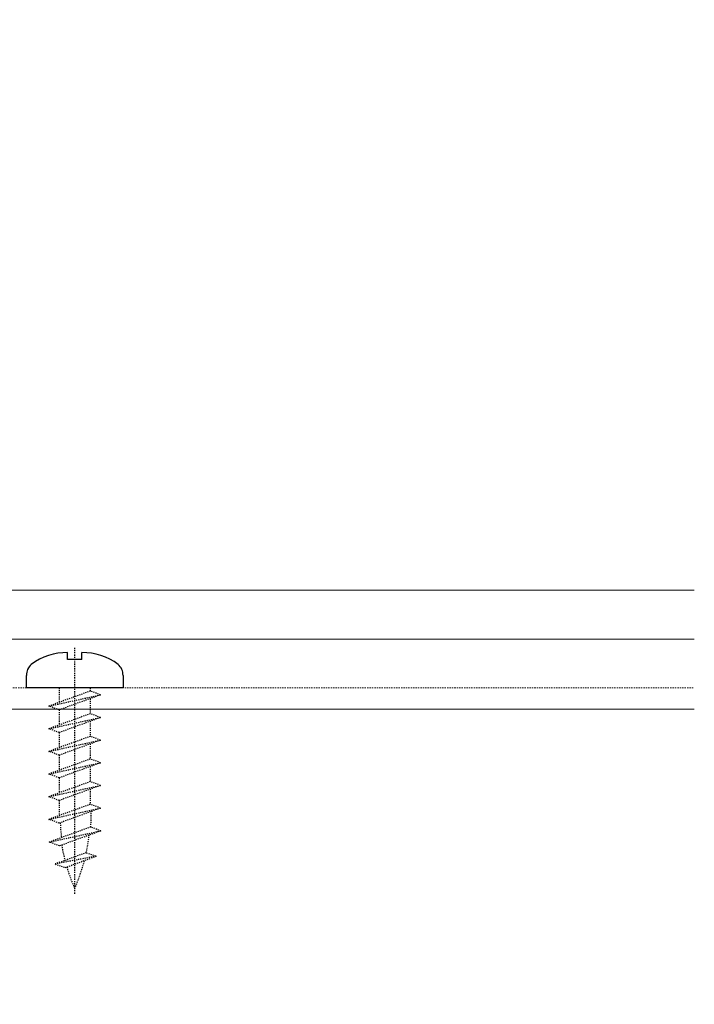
# Model space of a CAD drawing. Header units: millimetres. Extents: x -226731 to 126254, y -16359 to 60195.
# Tile 182 of 256: x -154085 to -154022, y 20846 to 20938. Entities that reach past the tile are written whole.
import ezdxf

# ---------------------------------------------------------------- set-up
doc = ezdxf.new("R2010")
doc.units = ezdxf.units.MM
doc.header["$LTSCALE"] = 0.1
doc.header["$MEASUREMENT"] = 0
doc.linetypes.add('CENTER', pattern=[2, 1.25, -0.25, 0.25, -0.25])
doc.linetypes.add('HIDDEN', pattern=[0.375, 0.25, -0.125])
for name, color, linetype, lineweight in [('0_CCE_ FF_SIDE WALL SPRINKLER', 6, 'Continuous', 0), ('3_Hatch', 8, 'Continuous', 0), ('SPRINKLER COVERAGE AREA', 1, 'Continuous', 9)]:
    doc.layers.add(name, color=color, linetype=linetype, lineweight=lineweight)
for name, color, linetype in [('CENTER LINE', 8, 'CENTER'), ('DRY WALL LINE', 1, 'Continuous'), ('FIRE FIGHTING SERVICES', 5, 'Continuous'), ('HARDWARES', 7, 'Continuous')]:
    doc.layers.add(name, color=color, linetype=linetype)

# ---------------------------------------------------------------- blocks, each defined once
blk = doc.blocks.new('*U432')
at = {"layer": 'CENTER LINE', "color": 8, "linetype": 'CENTER'}
blk.add_line((0, -19.12470507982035), (0, 3.774010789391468), dxfattribs=at)
at = {"layer": 'HARDWARES', "color": 8, "linetype": 'Continuous'}
for p, q in [((-0.6609298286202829, 2.613080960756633), (-0.6609298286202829, 3.274010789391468)), ((0.6609298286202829, 2.613080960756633), (0.6609298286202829, 3.274010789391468)), ((0.6609298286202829, 2.613080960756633), (-0.6609298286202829, 2.613080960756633)), ((-4.488571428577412, 0), (-4.488571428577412, 1.150185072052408)), ((4.488571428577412, 1.150184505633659), (4.488571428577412, 0)), ((4.488571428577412, 0), (-4.488571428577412, 0))]:
    blk.add_line(p, q, dxfattribs=at)
at = {"layer": 'HARDWARES', "color": 8}
for p, q in [((4.488571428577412, 0), (-4.488571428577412, 0)), ((4.488571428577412, 0.817582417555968), (4.488571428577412, 0))]:
    blk.add_line(p, q, dxfattribs=at)
at = {"layer": 'HARDWARES', "color": 8, "linetype": 'HIDDEN'}
for p, q in [((1.440000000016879, 0), (1.440000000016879, -0.3061200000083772)), ((1.440000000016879, -1.004879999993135), (1.440000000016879, -2.408519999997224)), ((-1.440000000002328, -2.053199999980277), (-1.440000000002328, -3.456749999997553)), ((1.440000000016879, -3.107279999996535), (1.440000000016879, -4.510920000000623)), ((-1.440000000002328, -4.155599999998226), (-1.440000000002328, -5.559150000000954)), ((1.440000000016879, -5.209680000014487), (1.440000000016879, -6.613320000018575)), ((-1.440000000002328, -6.258000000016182), (-1.440000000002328, -7.661550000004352)), ((1.440000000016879, -7.312080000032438), (1.440000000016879, -8.715720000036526)), ((-1.440000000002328, -8.360400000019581), (-1.440000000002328, -9.763950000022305)), ((1.440000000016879, -9.414480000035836), (1.440000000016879, -10.81812000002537)), ((-1.440000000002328, -10.46280000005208), (-1.440000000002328, -11.8663500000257)), ((1.076159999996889, -15.31407514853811), (-1.811639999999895, -16.36515514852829)), ((1.076159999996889, -15.31407514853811), (1.986480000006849, -15.64551514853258)), ((1.986480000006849, -15.64551514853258), (-1.811639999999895, -16.36515514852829)), ((-1.811639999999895, -16.36515514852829), (-0.9011999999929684, -16.69647514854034)), ((-0.9011999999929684, -16.69647514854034), (1.986480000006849, -15.64551514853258))]:
    blk.add_line(p, q, dxfattribs=at)
for points in [[(-1.440000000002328, 1.45519e-11), (-1.440000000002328, -1.354349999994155)], [(2.400000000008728, -0.655559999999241), (1.440000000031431, -0.3061199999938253), (-2.399999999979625, -1.703759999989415), (2.400000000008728, -0.655559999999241), (-1.440000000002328, -2.053200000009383), (-2.399999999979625, -1.703759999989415)], [(2.400000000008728, -2.757960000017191), (1.440000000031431, -2.408519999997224), (-2.399999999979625, -3.806160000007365), (2.400000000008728, -2.757960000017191), (-1.440000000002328, -4.155599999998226), (-2.399999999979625, -3.806160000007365)], [(2.400000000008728, -4.860360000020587), (1.440000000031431, -4.510920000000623), (-2.399999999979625, -5.908560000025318), (2.400000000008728, -4.860360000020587), (-1.440000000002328, -6.258000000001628), (-2.399999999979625, -5.908560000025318)], [(2.400000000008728, -6.962760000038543), (1.440000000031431, -6.613320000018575), (-2.399999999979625, -8.010960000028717), (2.400000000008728, -6.962760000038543), (-1.440000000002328, -8.360400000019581), (-2.399999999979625, -8.010960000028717)], [(2.400000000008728, -9.06516000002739), (1.440000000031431, -8.715720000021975), (-2.399999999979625, -10.11336000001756), (2.400000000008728, -9.06516000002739), (-1.440000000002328, -10.46280000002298), (-2.399999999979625, -10.11336000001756)], [(2.400000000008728, -11.17120999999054), (1.440000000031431, -10.82176999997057), (-2.399999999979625, -12.21940999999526), (2.400000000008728, -11.17120999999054), (-1.440000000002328, -12.56885000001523), (-2.399999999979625, -12.21940999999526)], [(2.428054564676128, -13.28330415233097), (1.468054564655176, -12.93386415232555), (-2.371945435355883, -14.33150415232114), (2.428054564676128, -13.28330415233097), (-1.411945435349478, -14.68094415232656), (-2.371945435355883, -14.33150415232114)]]:
    blk.add_lwpolyline(points, dxfattribs=at)
at = {"layer": 'HARDWARES', "color": 8, "linetype": 'Continuous'}
for centre, radius, start, end in [((-0.7055913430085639, -2.297439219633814), 5.571559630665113, 89.54071651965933, 126.6337815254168), ((0.7055912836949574, -2.297439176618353), 5.571559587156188, 53.36621261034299, 90.45928287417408), ((-3.117142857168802, 1.150185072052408), 1.37142857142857, 131.7376037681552, 180), ((3.117142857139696, 1.150184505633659), 1.37142857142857, 0, 48.2623911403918)]:
    blk.add_arc(centre, radius, start, end, dxfattribs=at)
at = {"layer": 'HARDWARES', "color": 8, "linetype": 'HIDDEN'}
for centre, radius, start, end in [((-15.26299043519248, -11.79904749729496), 16.79315957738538, 356.0960692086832, 1.058428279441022), ((15.43309956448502, -11.79904749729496), 16.79315957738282, 182.5080075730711, 187.2926171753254), ((-15.34804499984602, -11.81309849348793), 16.79315957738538, 347.9668111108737, 353.6815361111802), ((15.34804499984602, -11.81309849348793), 16.79315957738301, 189.5794861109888, 194.562172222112), ((-15.34804499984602, -11.81309849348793), 16.79315957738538, 336.0565194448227, 345.4243000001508), ((15.34804499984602, -11.81309849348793), 16.79315957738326, 196.6931290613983, 203.9434805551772)]:
    blk.add_arc(centre, radius, start, end, dxfattribs=at)
blk = doc.blocks.new('*U435')
at = {"layer": '3_Hatch', "color": 8}
for p, q in [((-28.39941993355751, 105.4719347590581), (-100, 105.4719347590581)), ((-30.0255746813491, 98.96775415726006), (-100, 98.96775415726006)), ((-29.50582501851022, 94.41162153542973), (-100, 94.41162153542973))]:
    blk.add_line(p, q, dxfattribs=at)
at = {"layer": '3_Hatch', "color": 8, "linetype": 'HIDDEN', "ltscale": 5}
blk.add_line((-30.02557381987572, 103.4802959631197), (-100, 103.4802959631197), dxfattribs=at)
at = {"layer": 'HARDWARES', "color": 8, "rotation": 180}
blk.add_blockref('*U432', (-42.48959486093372, 103.4802959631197), dxfattribs=at)
blk = doc.blocks.new('A$C2AD535C3')
at = {"layer": 'SPRINKLER COVERAGE AREA', "color": 1}
blk.add_circle((-3.056754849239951e-12, -4.617106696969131e-12), 2500, dxfattribs=at)
blk = doc.blocks.new('G$C3584CA52')
at = {"layer": '0_CCE_ FF_SIDE WALL SPRINKLER', "color": 240, "xscale": -0.6, "yscale": 0.6, "zscale": 0.6}
blk.add_blockref('A$C2AD535C3', (8045.881149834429, -1200.499999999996), dxfattribs=at)

msp = doc.modelspace()

# ---------------------------------------------------------------- block references
at = {"layer": 'DRY WALL LINE', "color": 8, "linetype": 'Continuous', "rotation": 179.999999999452}
msp.add_blockref('*U435', (-154121.9469601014, 20978.95285301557), dxfattribs=at)
at = {"layer": 'FIRE FIGHTING SERVICES'}
msp.add_blockref('G$C3584CA52', (-163018.3320608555, 21220.5), dxfattribs=at)

doc.saveas('drawing.dxf')
